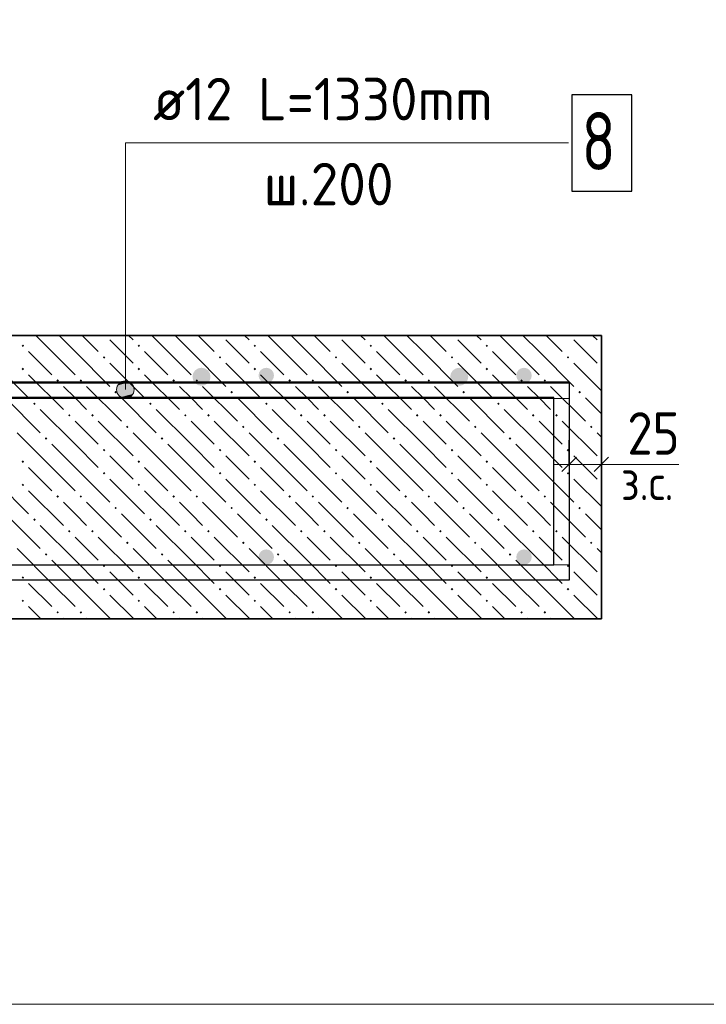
# Model space of a CAD drawing. Header units: millimetres. Extents: x 0 to 42000, y 0 to 29700.
# Tile 8 of 33: x 12454 to 16006, y 14282 to 19379. Entities that reach past the tile are written whole.
import ezdxf

# ---------------------------------------------------------------- set-up
doc = ezdxf.new("R2010")
doc.units = ezdxf.units.MM
for name, color, linetype, lineweight in [('Standard', 7, 'Continuous', 25), ('ДОП Верх по У', 7, 'Continuous', 18), ('ЖБ Перекрытие верхний уровень', 7, 'Continuous', 18), ('Обрамление П-обр. равн.', 7, 'Continuous', 25), ('Размерная линия_ общее', 7, 'Continuous', 13), ('Фоновоя арматура Х1', 7, 'Continuous', 25)]:
    doc.layers.add(name, color=color, linetype=linetype, lineweight=lineweight)
doc.styles.add('ISOCPEUR', font='txt')

msp = doc.modelspace()

# ---------------------------------------------------------------- hatches: boundary and pattern name
at = {"layer": 'Standard', "linetype": 'Continuous', "lineweight": 13, "transparency": 33554687}
for points in [[(12955.7, 17463.8), (13045.7, 17463.8), (13039.4, 17486.3)], [(12955.7, 17463.8), (13039.4, 17486.3), (12962, 17486.3)], [(12962, 17486.3), (13039.4, 17486.3), (13023.2, 17502.5)], [(12962, 17486.3), (13023.2, 17502.5), (12978.2, 17502.5)], [(12978.2, 17502.5), (13023.2, 17502.5), (13000.7, 17508.8)], [(12962, 17441.3), (13045.7, 17463.8), (12955.7, 17463.8)], [(12962, 17441.3), (13039.4, 17441.3), (13045.7, 17463.8)], [(12978.2, 17425.1), (13039.4, 17441.3), (12962, 17441.3)], [(12978.2, 17425.1), (13023.2, 17425.1), (13039.4, 17441.3)], [(13023.2, 17425.1), (12978.2, 17425.1), (13000.7, 17418.8)]]:
    msp.add_hatch(color=7, dxfattribs=at).paths.add_polyline_path(points)
at = {"layer": 'ДОП Верх по У', "linetype": 'Continuous', "lineweight": 25, "transparency": 33554687}
for points in [[(13441.3, 17530.4), (13437.8, 17548.3), (13427.7, 17563.4), (13412.5, 17573.5), (13394.7, 17577.1), (13376.8, 17573.5), (13361.7, 17563.4), (13351.6, 17548.3), (13348, 17530.4), (13351.6, 17512.6), (13361.7, 17497.4), (13376.8, 17487.3), (13394.7, 17483.8), (13412.5, 17487.3), (13427.7, 17497.4), (13437.8, 17512.6)], [(14774.7, 17530.4), (14771.1, 17548.3), (14761, 17563.4), (14745.9, 17573.5), (14728, 17577.1), (14710.1, 17573.5), (14695, 17563.4), (14684.9, 17548.3), (14681.3, 17530.4), (14684.9, 17512.6), (14695, 17497.4), (14710.1, 17487.3), (14728, 17483.8), (14745.9, 17487.3), (14761, 17497.4), (14771.1, 17512.6)]]:
    msp.add_hatch(color=7, dxfattribs=at).paths.add_polyline_path(points)
at = {"layer": 'ЖБ Перекрытие верхний уровень', "linetype": 'Continuous', "lineweight": 18, "transparency": 33554687}
for points in [[(12464.2, 17690.8), (12470.7, 17697.3), (12477.1, 17690.8), (12470.7, 17684.3)], [(13064.2, 17690.8), (13070.7, 17697.3), (13077.1, 17690.8), (13070.7, 17684.3)], [(13664.2, 17690.8), (13670.7, 17697.3), (13677.1, 17690.8), (13670.7, 17684.3)], [(14264.2, 17690.8), (14270.7, 17697.3), (14277.1, 17690.8), (14270.7, 17684.3)], [(14864.2, 17690.8), (14870.7, 17697.3), (14877.1, 17690.8), (14870.7, 17684.3)], [(12884.2, 17630.8), (12890.6, 17637.3), (12897.1, 17630.8), (12890.6, 17624.3)], [(13484.2, 17630.8), (13490.6, 17637.3), (13497.1, 17630.8), (13490.6, 17624.3)], [(14084.2, 17630.8), (14090.6, 17637.3), (14097.1, 17630.8), (14090.6, 17624.3)], [(14684.2, 17630.8), (14690.6, 17637.3), (14697.1, 17630.8), (14690.6, 17624.3)], [(15284.2, 17630.8), (15290.6, 17637.3), (15297.1, 17630.8), (15290.6, 17624.3)], [(12464.2, 17570.8), (12470.7, 17577.3), (12477.1, 17570.8), (12470.7, 17564.3)], [(13064.2, 17570.8), (13070.7, 17577.3), (13077.1, 17570.8), (13070.7, 17564.3)], [(13664.2, 17570.8), (13670.7, 17577.3), (13677.1, 17570.8), (13670.7, 17564.3)], [(14264.2, 17570.8), (14270.7, 17577.3), (14277.1, 17570.8), (14270.7, 17564.3)], [(14864.2, 17570.8), (14870.7, 17577.3), (14877.1, 17570.8), (14870.7, 17564.3)], [(12644.2, 17510.8), (12650.7, 17517.3), (12657.2, 17510.8), (12650.7, 17504.3)], [(12764.2, 17510.8), (12770.7, 17517.3), (12777.1, 17510.8), (12770.7, 17504.3)], [(13244.2, 17510.8), (13250.7, 17517.3), (13257.2, 17510.8), (13250.7, 17504.3)], [(13364.2, 17510.8), (13370.7, 17517.3), (13377.1, 17510.8), (13370.7, 17504.3)], [(13844.2, 17510.8), (13850.7, 17517.3), (13857.2, 17510.8), (13850.7, 17504.3)], [(13964.2, 17510.8), (13970.7, 17517.3), (13977.1, 17510.8), (13970.7, 17504.3)], [(14444.2, 17510.8), (14450.7, 17517.3), (14457.2, 17510.8), (14450.7, 17504.3)], [(14564.2, 17510.8), (14570.7, 17517.3), (14577.1, 17510.8), (14570.7, 17504.3)], [(15044.2, 17510.8), (15050.7, 17517.3), (15057.2, 17510.8), (15050.7, 17504.3)], [(15164.2, 17510.8), (15170.7, 17517.3), (15177.1, 17510.8), (15170.7, 17504.3)], [(12944.2, 17450.8), (12950.7, 17457.3), (12957.2, 17450.8), (12950.7, 17444.3)], [(13544.2, 17450.8), (13550.7, 17457.3), (13557.2, 17450.8), (13550.7, 17444.3)], [(14144.2, 17450.8), (14150.7, 17457.3), (14157.2, 17450.8), (14150.7, 17444.3)], [(14744.2, 17450.8), (14750.7, 17457.3), (14757.2, 17450.8), (14750.7, 17444.3)], [(15344.2, 17450.8), (15350.7, 17457.3), (15357.2, 17450.8), (15350.7, 17444.3)], [(12524.2, 17390.8), (12530.7, 17397.3), (12537.2, 17390.8), (12530.7, 17384.3)], [(13124.2, 17390.8), (13130.7, 17397.3), (13137.2, 17390.8), (13130.7, 17384.3)], [(13724.2, 17390.8), (13730.7, 17397.3), (13737.2, 17390.8), (13730.7, 17384.3)], [(14324.2, 17390.8), (14330.7, 17397.3), (14337.2, 17390.8), (14330.7, 17384.3)], [(14924.2, 17390.8), (14930.7, 17397.3), (14937.2, 17390.8), (14930.7, 17384.3)], [(12704.2, 17330.8), (12710.7, 17337.3), (12717.2, 17330.8), (12710.7, 17324.3)], [(12824.2, 17330.8), (12830.7, 17337.3), (12837.2, 17330.8), (12830.7, 17324.3)], [(13304.2, 17330.8), (13310.7, 17337.3), (13317.2, 17330.8), (13310.7, 17324.3)], [(13424.2, 17330.8), (13430.7, 17337.3), (13437.2, 17330.8), (13430.7, 17324.3)], [(13904.2, 17330.8), (13910.7, 17337.3), (13917.2, 17330.8), (13910.7, 17324.3)], [(14024.2, 17330.8), (14030.7, 17337.3), (14037.2, 17330.8), (14030.7, 17324.3)], [(14504.2, 17330.8), (14510.7, 17337.3), (14517.2, 17330.8), (14510.7, 17324.3)], [(14624.2, 17330.8), (14630.7, 17337.3), (14637.2, 17330.8), (14630.7, 17324.3)], [(15104.2, 17330.8), (15110.7, 17337.3), (15117.2, 17330.8), (15110.7, 17324.3)], [(15224.2, 17330.8), (15230.7, 17337.3), (15237.2, 17330.8), (15230.7, 17324.3)], [(13004.2, 17270.8), (13010.7, 17277.3), (13017.2, 17270.8), (13010.7, 17264.3)], [(13604.2, 17270.8), (13610.7, 17277.3), (13617.2, 17270.8), (13610.7, 17264.3)], [(14204.2, 17270.8), (14210.7, 17277.3), (14217.2, 17270.8), (14210.7, 17264.3)], [(14804.2, 17270.8), (14810.7, 17277.3), (14817.2, 17270.8), (14810.7, 17264.3)], [(15404.2, 17270.8), (15410.7, 17277.3), (15417.2, 17270.8), (15410.7, 17264.3)], [(12584.2, 17210.8), (12590.6, 17217.3), (12597.1, 17210.8), (12590.6, 17204.3)], [(13184.2, 17210.8), (13190.6, 17217.3), (13197.1, 17210.8), (13190.6, 17204.3)], [(13784.2, 17210.8), (13790.6, 17217.3), (13797.1, 17210.8), (13790.6, 17204.3)], [(14384.2, 17210.8), (14390.6, 17217.3), (14397.1, 17210.8), (14390.6, 17204.3)], [(14984.2, 17210.8), (14990.6, 17217.3), (14997.1, 17210.8), (14990.6, 17204.3)], [(12884.2, 17150.8), (12890.6, 17157.3), (12897.1, 17150.8), (12890.6, 17144.3)], [(13484.2, 17150.8), (13490.6, 17157.3), (13497.1, 17150.8), (13490.6, 17144.3)], [(14084.2, 17150.8), (14090.6, 17157.3), (14097.1, 17150.8), (14090.6, 17144.3)], [(14684.2, 17150.8), (14690.6, 17157.3), (14697.1, 17150.8), (14690.6, 17144.3)], [(15284.2, 17150.8), (15290.6, 17157.3), (15297.1, 17150.8), (15290.6, 17144.3)], [(12464.2, 17090.8), (12470.7, 17097.3), (12477.1, 17090.8), (12470.7, 17084.3)], [(13064.2, 17090.8), (13070.7, 17097.3), (13077.1, 17090.8), (13070.7, 17084.3)], [(13664.2, 17090.8), (13670.7, 17097.3), (13677.1, 17090.8), (13670.7, 17084.3)], [(14264.2, 17090.8), (14270.7, 17097.3), (14277.1, 17090.8), (14270.7, 17084.3)], [(14864.2, 17090.8), (14870.7, 17097.3), (14877.1, 17090.8), (14870.7, 17084.3)], [(12884.2, 17030.8), (12890.6, 17037.3), (12897.1, 17030.8), (12890.6, 17024.3)], [(13484.2, 17030.8), (13490.6, 17037.3), (13497.1, 17030.8), (13490.6, 17024.3)], [(14084.2, 17030.8), (14090.6, 17037.3), (14097.1, 17030.8), (14090.6, 17024.3)], [(14684.2, 17030.8), (14690.6, 17037.3), (14697.1, 17030.8), (14690.6, 17024.3)], [(15284.2, 17030.8), (15290.6, 17037.3), (15297.1, 17030.8), (15290.6, 17024.3)], [(12464.2, 16970.8), (12470.7, 16977.3), (12477.1, 16970.8), (12470.7, 16964.3)], [(13064.2, 16970.8), (13070.7, 16977.3), (13077.1, 16970.8), (13070.7, 16964.3)], [(13664.2, 16970.8), (13670.7, 16977.3), (13677.1, 16970.8), (13670.7, 16964.3)], [(14264.2, 16970.8), (14270.7, 16977.3), (14277.1, 16970.8), (14270.7, 16964.3)], [(14864.2, 16970.8), (14870.7, 16977.3), (14877.1, 16970.8), (14870.7, 16964.3)], [(12644.2, 16910.8), (12650.7, 16917.3), (12657.2, 16910.8), (12650.7, 16904.3)], [(12764.2, 16910.8), (12770.7, 16917.3), (12777.1, 16910.8), (12770.7, 16904.3)], [(13244.2, 16910.8), (13250.7, 16917.3), (13257.2, 16910.8), (13250.7, 16904.3)], [(13364.2, 16910.8), (13370.7, 16917.3), (13377.1, 16910.8), (13370.7, 16904.3)], [(13844.2, 16910.8), (13850.7, 16917.3), (13857.2, 16910.8), (13850.7, 16904.3)], [(13964.2, 16910.8), (13970.7, 16917.3), (13977.1, 16910.8), (13970.7, 16904.3)], [(14444.2, 16910.8), (14450.7, 16917.3), (14457.2, 16910.8), (14450.7, 16904.3)], [(14564.2, 16910.8), (14570.7, 16917.3), (14577.1, 16910.8), (14570.7, 16904.3)], [(15044.2, 16910.8), (15050.7, 16917.3), (15057.2, 16910.8), (15050.7, 16904.3)], [(15164.2, 16910.8), (15170.7, 16917.3), (15177.1, 16910.8), (15170.7, 16904.3)], [(12944.2, 16850.8), (12950.7, 16857.3), (12957.2, 16850.8), (12950.7, 16844.3)], [(13544.2, 16850.8), (13550.7, 16857.3), (13557.2, 16850.8), (13550.7, 16844.3)], [(14144.2, 16850.8), (14150.7, 16857.3), (14157.2, 16850.8), (14150.7, 16844.3)], [(14744.2, 16850.8), (14750.7, 16857.3), (14757.2, 16850.8), (14750.7, 16844.3)], [(15344.2, 16850.8), (15350.7, 16857.3), (15357.2, 16850.8), (15350.7, 16844.3)], [(12524.2, 16790.8), (12530.7, 16797.3), (12537.2, 16790.8), (12530.7, 16784.3)], [(13124.2, 16790.8), (13130.7, 16797.3), (13137.2, 16790.8), (13130.7, 16784.3)], [(13724.2, 16790.8), (13730.7, 16797.3), (13737.2, 16790.8), (13730.7, 16784.3)], [(14324.2, 16790.8), (14330.7, 16797.3), (14337.2, 16790.8), (14330.7, 16784.3)], [(14924.2, 16790.8), (14930.7, 16797.3), (14937.2, 16790.8), (14930.7, 16784.3)], [(12704.2, 16730.8), (12710.7, 16737.3), (12717.2, 16730.8), (12710.7, 16724.3)], [(12824.2, 16730.8), (12830.7, 16737.3), (12837.2, 16730.8), (12830.7, 16724.3)], [(13304.2, 16730.8), (13310.7, 16737.3), (13317.2, 16730.8), (13310.7, 16724.3)], [(13424.2, 16730.8), (13430.7, 16737.3), (13437.2, 16730.8), (13430.7, 16724.3)], [(13904.2, 16730.8), (13910.7, 16737.3), (13917.2, 16730.8), (13910.7, 16724.3)], [(14024.2, 16730.8), (14030.7, 16737.3), (14037.2, 16730.8), (14030.7, 16724.3)], [(14504.2, 16730.8), (14510.7, 16737.3), (14517.2, 16730.8), (14510.7, 16724.3)], [(14624.2, 16730.8), (14630.7, 16737.3), (14637.2, 16730.8), (14630.7, 16724.3)], [(15104.2, 16730.8), (15110.7, 16737.3), (15117.2, 16730.8), (15110.7, 16724.3)], [(15224.2, 16730.8), (15230.7, 16737.3), (15237.2, 16730.8), (15230.7, 16724.3)], [(13004.2, 16670.8), (13010.7, 16677.3), (13017.2, 16670.8), (13010.7, 16664.3)], [(13604.2, 16670.8), (13610.7, 16677.3), (13617.2, 16670.8), (13610.7, 16664.3)], [(14204.2, 16670.8), (14210.7, 16677.3), (14217.2, 16670.8), (14210.7, 16664.3)], [(14804.2, 16670.8), (14810.7, 16677.3), (14817.2, 16670.8), (14810.7, 16664.3)], [(15404.2, 16670.8), (15410.7, 16677.3), (15417.2, 16670.8), (15410.7, 16664.3)], [(12584.2, 16610.8), (12590.6, 16617.3), (12597.1, 16610.8), (12590.6, 16604.3)], [(13184.2, 16610.8), (13190.6, 16617.3), (13197.1, 16610.8), (13190.6, 16604.3)], [(13784.2, 16610.8), (13790.6, 16617.3), (13797.1, 16610.8), (13790.6, 16604.3)], [(14384.2, 16610.8), (14390.6, 16617.3), (14397.1, 16610.8), (14390.6, 16604.3)], [(14984.2, 16610.8), (14990.6, 16617.3), (14997.1, 16610.8), (14990.6, 16604.3)], [(12884.2, 16550.8), (12890.6, 16557.3), (12897.1, 16550.8), (12890.6, 16544.3)], [(13484.2, 16550.8), (13490.6, 16557.3), (13497.1, 16550.8), (13490.6, 16544.3)], [(14084.2, 16550.8), (14090.6, 16557.3), (14097.1, 16550.8), (14090.6, 16544.3)], [(14684.2, 16550.8), (14690.6, 16557.3), (14697.1, 16550.8), (14690.6, 16544.3)], [(15284.2, 16550.8), (15290.6, 16557.3), (15297.1, 16550.8), (15290.6, 16544.3)], [(12464.2, 16490.8), (12470.7, 16497.3), (12477.1, 16490.8), (12470.7, 16484.3)], [(13064.2, 16490.8), (13070.7, 16497.3), (13077.1, 16490.8), (13070.7, 16484.3)], [(13664.2, 16490.8), (13670.7, 16497.3), (13677.1, 16490.8), (13670.7, 16484.3)], [(14264.2, 16490.8), (14270.7, 16497.3), (14277.1, 16490.8), (14270.7, 16484.3)], [(14864.2, 16490.8), (14870.7, 16497.3), (14877.1, 16490.8), (14870.7, 16484.3)], [(12884.2, 16430.8), (12890.6, 16437.3), (12897.1, 16430.8), (12890.6, 16424.3)], [(13484.2, 16430.8), (13490.6, 16437.3), (13497.1, 16430.8), (13490.6, 16424.3)], [(14084.2, 16430.8), (14090.6, 16437.3), (14097.1, 16430.8), (14090.6, 16424.3)], [(14684.2, 16430.8), (14690.6, 16437.3), (14697.1, 16430.8), (14690.6, 16424.3)], [(15284.2, 16430.8), (15290.6, 16437.3), (15297.1, 16430.8), (15290.6, 16424.3)], [(12464.2, 16370.8), (12470.7, 16377.3), (12477.1, 16370.8), (12470.7, 16364.3)], [(13064.2, 16370.8), (13070.7, 16377.3), (13077.1, 16370.8), (13070.7, 16364.3)], [(13664.2, 16370.8), (13670.7, 16377.3), (13677.1, 16370.8), (13670.7, 16364.3)], [(14264.2, 16370.8), (14270.7, 16377.3), (14277.1, 16370.8), (14270.7, 16364.3)], [(14864.2, 16370.8), (14870.7, 16377.3), (14877.1, 16370.8), (14870.7, 16364.3)], [(12644.2, 16310.8), (12650.7, 16317.3), (12657.2, 16310.8), (12650.7, 16304.3)], [(12764.2, 16310.8), (12770.7, 16317.3), (12777.1, 16310.8), (12770.7, 16304.3)], [(13244.2, 16310.8), (13250.7, 16317.3), (13257.2, 16310.8), (13250.7, 16304.3)], [(13364.2, 16310.8), (13370.7, 16317.3), (13377.1, 16310.8), (13370.7, 16304.3)], [(13844.2, 16310.8), (13850.7, 16317.3), (13857.2, 16310.8), (13850.7, 16304.3)], [(13964.2, 16310.8), (13970.7, 16317.3), (13977.1, 16310.8), (13970.7, 16304.3)], [(14444.2, 16310.8), (14450.7, 16317.3), (14457.2, 16310.8), (14450.7, 16304.3)], [(14564.2, 16310.8), (14570.7, 16317.3), (14577.1, 16310.8), (14570.7, 16304.3)], [(15044.2, 16310.8), (15050.7, 16317.3), (15057.2, 16310.8), (15050.7, 16304.3)], [(15164.2, 16310.8), (15170.7, 16317.3), (15177.1, 16310.8), (15170.7, 16304.3)]]:
    msp.add_hatch(color=7, dxfattribs=at).paths.add_polyline_path(points, flags=16)
at = {"layer": 'Фоновоя арматура Х1', "linetype": 'Continuous', "lineweight": 18, "transparency": 33554687}
for points in [[(13769.8, 17537.1), (13766.7, 17552.4), (13758.1, 17565.4), (13745.1, 17574), (13729.8, 17577.1), (13714.5, 17574), (13701.5, 17565.4), (13692.8, 17552.4), (13689.8, 17537.1), (13692.8, 17521.8), (13701.5, 17508.8), (13714.5, 17500.1), (13729.8, 17497.1), (13745.1, 17500.1), (13758.1, 17508.8), (13766.7, 17521.8)], [(15103.1, 17537.1), (15100.1, 17552.4), (15091.4, 17565.4), (15078.4, 17574), (15063.1, 17577.1), (15047.8, 17574), (15034.8, 17565.4), (15026.2, 17552.4), (15023.1, 17537.1), (15026.2, 17521.8), (15034.8, 17508.8), (15047.8, 17500.1), (15063.1, 17497.1), (15078.4, 17500.1), (15091.4, 17508.8), (15100.1, 17521.8)], [(13769.8, 16597.1), (13766.7, 16612.4), (13758.1, 16625.4), (13745.1, 16634), (13729.8, 16637.1), (13714.5, 16634), (13701.5, 16625.4), (13692.8, 16612.4), (13689.8, 16597.1), (13692.8, 16581.8), (13701.5, 16568.8), (13714.5, 16560.1), (13729.8, 16557.1), (13745.1, 16560.1), (13758.1, 16568.8), (13766.7, 16581.8)], [(15103.1, 16597.1), (15100.1, 16612.4), (15091.4, 16625.4), (15078.4, 16634), (15063.1, 16637.1), (15047.8, 16634), (15034.8, 16625.4), (15026.2, 16612.4), (15023.1, 16597.1), (15026.2, 16581.8), (15034.8, 16568.8), (15047.8, 16560.1), (15063.1, 16557.1), (15078.4, 16560.1), (15091.4, 16568.8), (15100.1, 16581.8)]]:
    msp.add_hatch(color=7, dxfattribs=at).paths.add_polyline_path(points)

# ---------------------------------------------------------------- linework, layer by layer
at = {"layer": 'Standard', "color": 7, "linetype": 'Continuous', "lineweight": 13, "transparency": 33554687}
for p, q in [((13000.7, 17508.8), (13000.7, 17508.8)), ((12955.7, 17463.8), (12955.7, 17463.8)), ((13045.7, 17463.8), (13045.7, 17463.8)), ((13000.7, 17418.8), (13000.7, 17418.8)), ((15463.1, 17077.1), (15863.1, 17077.1))]:
    msp.add_line(p, q, dxfattribs=at)
at = {"layer": 'Standard', "color": 254, "linetype": 'Continuous', "lineweight": 13, "true_color": 0xc4c4ff, "transparency": 33554687}
msp.add_lwpolyline([(4877.9, 14282.2), (17528.3, 14282.2), (17528.3, 19922.3), (4877.9, 19922.3), (4877.9, 14282.2)], dxfattribs=at)
at = {"layer": 'Standard', "color": 7, "linetype": 'Continuous', "lineweight": 13, "transparency": 33554687}
msp.add_lwpolyline([(13000.7, 17463.8), (13000.7, 18740.4), (15292.4, 18740.4)], dxfattribs=at)
msp.add_circle((13000.7, 17463.8), 45, dxfattribs=at)
at = {"layer": 'ЖБ Перекрытие верхний уровень', "color": 7, "linetype": 'Continuous', "lineweight": 35, "transparency": 33554687}
for p, q in [((15463.1, 17743.8), (5544.6, 17743.8)), ((15463.1, 16277.1), (15463.1, 17743.8)), ((5544.6, 16277.1), (15463.1, 16277.1))]:
    msp.add_line(p, q, dxfattribs=at)
at = {"layer": 'ЖБ Перекрытие верхний уровень', "color": 9, "linetype": 'Continuous', "lineweight": 18, "true_color": 0xc7c7c7, "transparency": 33554687}
for p, q in [((12620.6, 17660.8), (12537.7, 17743.8)), ((12657.7, 17743.8), (12740.7, 17660.8)), ((12777.7, 17743.8), (12860.7, 17660.8)), ((13017.7, 17743.8), (13040.7, 17720.8)), ((13220.6, 17660.8), (13137.7, 17743.8)), ((13257.7, 17743.8), (13340.7, 17660.8)), ((13377.7, 17743.8), (13460.7, 17660.8)), ((13617.7, 17743.8), (13640.7, 17720.8)), ((13820.7, 17660.8), (13737.7, 17743.8)), ((13857.7, 17743.8), (13940.7, 17660.8)), ((13977.7, 17743.8), (14060.7, 17660.8)), ((14217.7, 17743.8), (14240.7, 17720.8)), ((14420.7, 17660.8), (14337.7, 17743.8)), ((14457.7, 17743.8), (14540.7, 17660.8)), ((14577.7, 17743.8), (14660.7, 17660.8)), ((14817.7, 17743.8), (14840.7, 17720.8)), ((15020.7, 17660.8), (14937.7, 17743.8)), ((15057.7, 17743.8), (15140.7, 17660.8)), ((15177.7, 17743.8), (15260.7, 17660.8)), ((15417.7, 17743.8), (15440.7, 17720.8)), ((12980.7, 17660.8), (12920.6, 17720.8)), ((13580.7, 17660.8), (13520.7, 17720.8)), ((14180.7, 17660.8), (14120.7, 17720.8)), ((14780.6, 17660.8), (14720.7, 17720.8)), ((15380.6, 17660.8), (15320.7, 17720.8)), ((12500.6, 17660.8), (12620.6, 17540.8)), ((12620.6, 17660.8), (12740.7, 17540.8)), ((12740.7, 17660.8), (12920.6, 17480.8)), ((13040.7, 17600.8), (12980.7, 17660.8)), ((13100.6, 17660.8), (13220.6, 17540.8)), ((13220.6, 17660.8), (13340.7, 17540.8)), ((13340.7, 17660.8), (13520.7, 17480.8)), ((13640.7, 17600.8), (13580.7, 17660.8)), ((13700.6, 17660.8), (13820.7, 17540.8)), ((13820.7, 17660.8), (13940.7, 17540.8)), ((13940.7, 17660.8), (14120.7, 17480.8)), ((14240.7, 17600.8), (14180.7, 17660.8)), ((14300.6, 17660.8), (14420.7, 17540.8)), ((14420.7, 17660.8), (14540.7, 17540.8)), ((14540.7, 17660.8), (14720.7, 17480.8)), ((14840.7, 17600.8), (14780.6, 17660.8)), ((14900.6, 17660.8), (15020.7, 17540.8)), ((15020.7, 17660.8), (15140.7, 17540.8)), ((15140.7, 17660.8), (15320.7, 17480.8)), ((15440.7, 17600.8), (15380.6, 17660.8)), ((12320.6, 17600.8), (12500.6, 17420.8)), ((12920.6, 17600.8), (13100.6, 17420.8)), ((13520.7, 17600.8), (13700.6, 17420.8)), ((14120.7, 17600.8), (14300.6, 17420.8)), ((14720.7, 17600.8), (14900.6, 17420.8)), ((15320.7, 17600.8), (15463.1, 17458.4)), ((12500.6, 17540.8), (12680.7, 17360.8)), ((13100.6, 17540.8), (13280.7, 17360.8)), ((13700.6, 17540.8), (13880.7, 17360.8)), ((14300.6, 17540.8), (14480.6, 17360.8)), ((14900.6, 17540.8), (15080.6, 17360.8)), ((12740.7, 17420.8), (12680.7, 17480.8)), ((12800.6, 17480.8), (12980.7, 17300.8)), ((13340.7, 17420.8), (13280.7, 17480.8)), ((13400.6, 17480.8), (13580.7, 17300.8)), ((13940.7, 17420.8), (13880.7, 17480.8)), ((14000.6, 17480.8), (14180.7, 17300.8)), ((14540.7, 17420.8), (14480.6, 17480.8)), ((14600.6, 17480.8), (14780.6, 17300.8)), ((15140.7, 17420.8), (15080.6, 17480.8)), ((15200.6, 17480.8), (15380.6, 17300.8)), ((12380.7, 17420.8), (12560.7, 17240.8)), ((12800.6, 17360.8), (12740.7, 17420.8)), ((12980.7, 17420.8), (13160.7, 17240.8)), ((13400.6, 17360.8), (13340.7, 17420.8)), ((13580.7, 17420.8), (13760.7, 17240.8)), ((14000.6, 17360.8), (13940.7, 17420.8)), ((14180.7, 17420.8), (14360.7, 17240.8)), ((14600.6, 17360.8), (14540.7, 17420.8)), ((14780.6, 17420.8), (14960.7, 17240.8)), ((15200.6, 17360.8), (15140.7, 17420.8)), ((15380.6, 17420.8), (15463.1, 17338.4)), ((12740.7, 17180.8), (12560.7, 17360.8)), ((13340.7, 17180.8), (13160.7, 17360.8)), ((13940.7, 17180.8), (13760.7, 17360.8)), ((14540.7, 17180.8), (14360.7, 17360.8)), ((15140.7, 17180.8), (14960.7, 17360.8)), ((12740.7, 17300.8), (12860.7, 17180.8)), ((12860.7, 17300.8), (13040.7, 17120.8)), ((13340.7, 17300.8), (13460.7, 17180.8)), ((13460.7, 17300.8), (13640.7, 17120.8)), ((13940.7, 17300.8), (14060.7, 17180.8)), ((14060.7, 17300.8), (14240.7, 17120.8)), ((14540.7, 17300.8), (14660.7, 17180.8)), ((14660.7, 17300.8), (14840.7, 17120.8)), ((15140.7, 17300.8), (15260.7, 17180.8)), ((15260.7, 17300.8), (15440.7, 17120.8)), ((12620.6, 17060.8), (12440.7, 17240.8)), ((13220.6, 17060.8), (13040.7, 17240.8)), ((13820.7, 17060.8), (13640.7, 17240.8)), ((14420.7, 17060.8), (14240.7, 17240.8)), ((15020.7, 17060.8), (14840.7, 17240.8)), ((15463.1, 17218.4), (15440.7, 17240.8)), ((12620.6, 17180.8), (12740.7, 17060.8)), ((12740.7, 17180.8), (12860.7, 17060.8)), ((13220.6, 17180.8), (13340.7, 17060.8)), ((13340.7, 17180.8), (13460.7, 17060.8)), ((13820.7, 17180.8), (13940.7, 17060.8)), ((13940.7, 17180.8), (14060.7, 17060.8)), ((14420.7, 17180.8), (14540.7, 17060.8)), ((14540.7, 17180.8), (14660.7, 17060.8)), ((15020.7, 17180.8), (15140.7, 17060.8)), ((15140.7, 17180.8), (15260.7, 17060.8)), ((12980.7, 17060.8), (12920.6, 17120.8)), ((13580.7, 17060.8), (13520.7, 17120.8)), ((14180.7, 17060.8), (14120.7, 17120.8)), ((14780.6, 17060.8), (14720.7, 17120.8)), ((15380.6, 17060.8), (15320.7, 17120.8)), ((12500.6, 17060.8), (12620.6, 16940.8)), ((12620.6, 17060.8), (12740.7, 16940.8)), ((12740.7, 17060.8), (12920.6, 16880.8)), ((13040.7, 17000.8), (12980.7, 17060.8)), ((13100.6, 17060.8), (13220.6, 16940.8)), ((13220.6, 17060.8), (13340.7, 16940.8)), ((13340.7, 17060.8), (13520.7, 16880.8)), ((13640.7, 17000.8), (13580.7, 17060.8)), ((13700.6, 17060.8), (13820.7, 16940.8)), ((13820.7, 17060.8), (13940.7, 16940.8)), ((13940.7, 17060.8), (14120.7, 16880.8)), ((14240.7, 17000.8), (14180.7, 17060.8)), ((14300.6, 17060.8), (14420.7, 16940.8)), ((14420.7, 17060.8), (14540.7, 16940.8)), ((14540.7, 17060.8), (14720.7, 16880.8)), ((14840.7, 17000.8), (14780.6, 17060.8)), ((14900.6, 17060.8), (15020.7, 16940.8)), ((15020.7, 17060.8), (15140.7, 16940.8)), ((15140.7, 17060.8), (15320.7, 16880.8)), ((15440.7, 17000.8), (15380.6, 17060.8)), ((12320.6, 17000.8), (12500.6, 16820.8)), ((12920.6, 17000.8), (13100.6, 16820.8)), ((13520.7, 17000.8), (13700.6, 16820.8)), ((14120.7, 17000.8), (14300.6, 16820.8)), ((14720.7, 17000.8), (14900.6, 16820.8)), ((15320.7, 17000.8), (15463.1, 16858.4)), ((12500.6, 16940.8), (12680.7, 16760.8)), ((13100.6, 16940.8), (13280.7, 16760.8)), ((13700.6, 16940.8), (13880.7, 16760.8)), ((14300.6, 16940.8), (14480.6, 16760.8)), ((14900.6, 16940.8), (15080.6, 16760.8)), ((12740.7, 16820.8), (12680.7, 16880.8)), ((12800.6, 16880.8), (12980.7, 16700.8)), ((13340.7, 16820.8), (13280.7, 16880.8)), ((13400.6, 16880.8), (13580.7, 16700.8)), ((13940.7, 16820.8), (13880.7, 16880.8)), ((14000.6, 16880.8), (14180.7, 16700.8)), ((14540.7, 16820.8), (14480.6, 16880.8)), ((14600.6, 16880.8), (14780.6, 16700.8)), ((15140.7, 16820.8), (15080.6, 16880.8)), ((15200.6, 16880.8), (15380.6, 16700.8)), ((12380.7, 16820.8), (12560.7, 16640.8)), ((12800.6, 16760.8), (12740.7, 16820.8)), ((12980.7, 16820.8), (13160.7, 16640.8)), ((13400.6, 16760.8), (13340.7, 16820.8)), ((13580.7, 16820.8), (13760.7, 16640.8)), ((14000.6, 16760.8), (13940.7, 16820.8)), ((14180.7, 16820.8), (14360.7, 16640.8)), ((14600.6, 16760.8), (14540.7, 16820.8)), ((14780.6, 16820.8), (14960.7, 16640.8)), ((15200.6, 16760.8), (15140.7, 16820.8)), ((15380.6, 16820.8), (15463.1, 16738.4)), ((12740.7, 16580.8), (12560.7, 16760.8)), ((13340.7, 16580.8), (13160.7, 16760.8)), ((13940.7, 16580.8), (13760.7, 16760.8)), ((14540.7, 16580.8), (14360.7, 16760.8)), ((15140.7, 16580.8), (14960.7, 16760.8)), ((12740.7, 16700.8), (12860.7, 16580.8)), ((12860.7, 16700.8), (13040.7, 16520.8)), ((13340.7, 16700.8), (13460.7, 16580.8)), ((13460.7, 16700.8), (13640.7, 16520.8)), ((13940.7, 16700.8), (14060.7, 16580.8)), ((14060.7, 16700.8), (14240.7, 16520.8)), ((14540.7, 16700.8), (14660.7, 16580.8)), ((14660.7, 16700.8), (14840.7, 16520.8)), ((15140.7, 16700.8), (15260.7, 16580.8)), ((15260.7, 16700.8), (15440.7, 16520.8)), ((12620.6, 16460.8), (12440.7, 16640.8)), ((13220.6, 16460.8), (13040.7, 16640.8)), ((13820.7, 16460.8), (13640.7, 16640.8)), ((14420.7, 16460.8), (14240.7, 16640.8)), ((15020.7, 16460.8), (14840.7, 16640.8)), ((15463.1, 16618.4), (15440.7, 16640.8)), ((12620.6, 16580.8), (12740.7, 16460.8)), ((12740.7, 16580.8), (12860.7, 16460.8)), ((13220.6, 16580.8), (13340.7, 16460.8)), ((13340.7, 16580.8), (13460.7, 16460.8)), ((13820.7, 16580.8), (13940.7, 16460.8)), ((13940.7, 16580.8), (14060.7, 16460.8)), ((14420.7, 16580.8), (14540.7, 16460.8)), ((14540.7, 16580.8), (14660.7, 16460.8)), ((15020.7, 16580.8), (15140.7, 16460.8)), ((15140.7, 16580.8), (15260.7, 16460.8)), ((12980.7, 16460.8), (12920.6, 16520.8)), ((13580.7, 16460.8), (13520.7, 16520.8)), ((14180.7, 16460.8), (14120.7, 16520.8)), ((14780.6, 16460.8), (14720.7, 16520.8)), ((15380.6, 16460.8), (15320.7, 16520.8)), ((12500.6, 16460.8), (12620.6, 16340.8)), ((12620.6, 16460.8), (12740.7, 16340.8)), ((12740.7, 16460.8), (12920.6, 16280.8)), ((13040.7, 16400.8), (12980.7, 16460.8)), ((13100.6, 16460.8), (13220.6, 16340.8)), ((13220.6, 16460.8), (13340.7, 16340.8)), ((13340.7, 16460.8), (13520.7, 16280.8)), ((13640.7, 16400.8), (13580.7, 16460.8)), ((13700.6, 16460.8), (13820.7, 16340.8)), ((13820.7, 16460.8), (13940.7, 16340.8)), ((13940.7, 16460.8), (14120.7, 16280.8)), ((14240.7, 16400.8), (14180.7, 16460.8)), ((14300.6, 16460.8), (14420.7, 16340.8)), ((14420.7, 16460.8), (14540.7, 16340.8)), ((14540.7, 16460.8), (14720.7, 16280.8)), ((14840.7, 16400.8), (14780.6, 16460.8)), ((14900.6, 16460.8), (15020.7, 16340.8)), ((15020.7, 16460.8), (15140.7, 16340.8)), ((15140.7, 16460.8), (15320.7, 16280.8)), ((15440.7, 16400.8), (15380.6, 16460.8)), ((12920.6, 16400.8), (13044.4, 16277.1)), ((13520.7, 16400.8), (13644.4, 16277.1)), ((14120.7, 16400.8), (14244.4, 16277.1)), ((14720.7, 16400.8), (14844.4, 16277.1)), ((15320.7, 16400.8), (15444.4, 16277.1)), ((12500.6, 16340.8), (12564.4, 16277.1)), ((13100.6, 16340.8), (13164.4, 16277.1)), ((13700.6, 16340.8), (13764.4, 16277.1)), ((14300.6, 16340.8), (14364.4, 16277.1)), ((14900.6, 16340.8), (14964.4, 16277.1)), ((12684.4, 16277.1), (12680.7, 16280.8)), ((12800.6, 16280.8), (12804.4, 16277.1)), ((13284.4, 16277.1), (13280.7, 16280.8)), ((13400.6, 16280.8), (13404.4, 16277.1)), ((13884.4, 16277.1), (13880.7, 16280.8)), ((14000.6, 16280.8), (14004.4, 16277.1)), ((14484.4, 16277.1), (14480.6, 16280.8)), ((14600.6, 16280.8), (14604.4, 16277.1)), ((15084.4, 16277.1), (15080.6, 16280.8)), ((15200.6, 16280.8), (15204.4, 16277.1))]:
    msp.add_line(p, q, dxfattribs=at)
at = {"layer": 'Обрамление П-обр. равн.', "color": 7, "linetype": 'Continuous', "lineweight": 25, "transparency": 33554687}
msp.add_lwpolyline([(15310.7, 18490.4), (15620.7, 18490.4), (15620.7, 18990.4), (15310.7, 18990.4), (15310.7, 18490.4)], dxfattribs=at)
at = {"layer": 'Обрамление П-обр. равн.', "color": 38, "linetype": 'Continuous', "lineweight": 25, "true_color": 0x5f1e0f, "transparency": 33554687}
msp.add_lwpolyline([(11217.4, 17503.8), (15297.4, 17503.8), (15297.4, 16477.1), (11217.4, 16477.1), (11217.4, 16557.1), (15217.4, 16557.1), (15217.4, 17423.7), (11217.4, 17423.7), (11217.4, 17503.8)], dxfattribs=at)
msp.add_lwpolyline([(11217.4, 17503.8), (15297.4, 17503.8), (15297.4, 16477.1), (11217.4, 16477.1), (11217.4, 16557.1), (15217.4, 16557.1), (15217.4, 17423.7), (11217.4, 17423.7), (11217.4, 17503.8)], dxfattribs=at)
at = {"layer": 'Размерная линия_ общее', "color": 253, "linetype": 'Continuous', "lineweight": -3, "true_color": 0xa0a0a0, "transparency": 33554687}
for p, q in [((15296.4, 17077.1), (15296.4, 17202.1)), ((15463.1, 17077.1), (15463.1, 17202.1)), ((15296.4, 17077.1), (15296.4, 16952.1)), ((15463.1, 17077.1), (15463.1, 16952.1))]:
    msp.add_line(p, q, dxfattribs=at)
at = {"layer": 'Размерная линия_ общее', "color": 7, "linetype": 'Continuous', "lineweight": 13, "transparency": 33554687}
for p, q in [((15296.4, 17077.1), (15221.4, 17077.1)), ((15296.4, 17077.1), (15463.1, 17077.1)), ((15463.1, 17077.1), (15538.1, 17077.1))]:
    msp.add_line(p, q, dxfattribs=at)
at = {"layer": 'Размерная линия_ общее', "color": 7, "linetype": 'Continuous', "lineweight": 25, "transparency": 33554687}
for p, q in [((15258.9, 17039.6), (15333.9, 17114.6)), ((15425.6, 17039.6), (15500.6, 17114.6))]:
    msp.add_line(p, q, dxfattribs=at)
at = {"layer": 'Фоновоя арматура Х1', "color": 251, "linetype": 'Continuous', "lineweight": 18, "true_color": 0x656565, "transparency": 33554687}
for points in [[(5504.6, 17497.1), (15296.4, 17497.1), (15296.4, 17417.1), (5504.6, 17417.1), (5504.6, 17497.1)], [(5504.6, 17497.1), (15296.4, 17497.1), (15296.4, 17417.1), (5504.6, 17417.1), (5504.6, 17497.1)], [(5504.6, 16557.1), (15296.4, 16557.1), (15296.4, 16477.1), (5504.6, 16477.1), (5504.6, 16557.1)], [(5504.6, 16557.1), (15296.4, 16557.1), (15296.4, 16477.1), (5504.6, 16477.1), (5504.6, 16557.1)]]:
    msp.add_lwpolyline(points, dxfattribs=at)

# ---------------------------------------------------------------- texts
at = {"layer": 'Обрамление П-обр. равн.', "color": 7, "linetype": 'Continuous', "lineweight": 13, "transparency": 33554687, "attachment_point": 7, "style": 'ISOCPEUR'}
for s, insert, char_height, width in [('\\W0.94;ø12 L=1330mm ', (13144.7, 18857.7), 220, 2104.383), ('\\W0.78;8', (15360.7, 18600.4), 300, 326.407), ('\\W0.95;ш.200 ', (13716.7, 18417.7), 220, 962.136)]:
    msp.add_mtext(s, dxfattribs=dict(at, insert=insert, char_height=char_height, width=width))
at = {"layer": 'Размерная линия_ общее', "color": 7, "linetype": 'Continuous', "lineweight": 25, "transparency": 33554687, "insert": (15597.6, 17127.1), "char_height": 220, "width": 403.924, "attachment_point": 7, "style": 'ISOCPEUR'}
msp.add_mtext('\\W0.87;25', dxfattribs=at)
at = {"layer": 'Размерная линия_ общее', "color": 7, "linetype": 'Continuous', "lineweight": 18, "transparency": 33554687, "insert": (15564.2, 16892.1), "char_height": 180, "width": 413.956, "attachment_point": 7, "style": 'ISOCPEUR'}
msp.add_mtext('\\W0.90;з.с.', dxfattribs=at)

doc.saveas('drawing.dxf')
